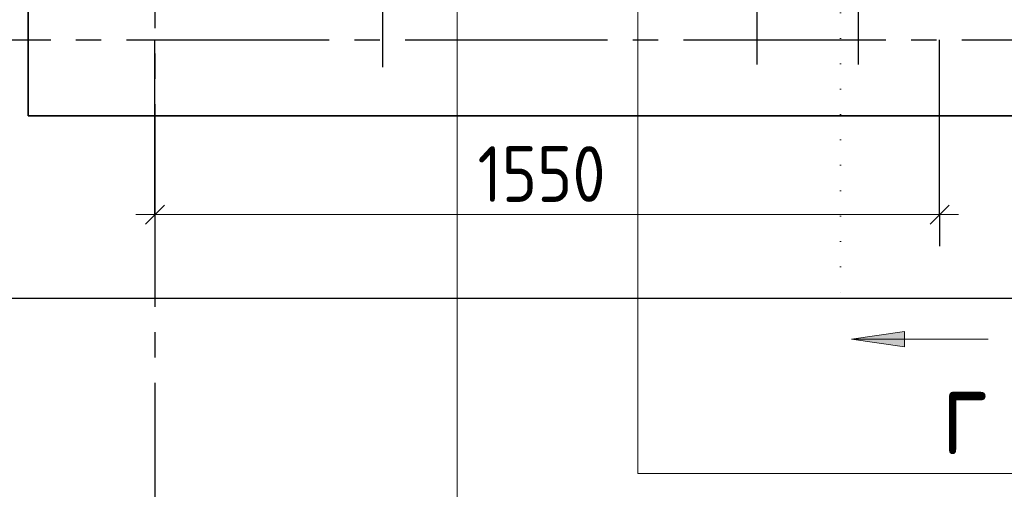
# Model space of a CAD drawing. Header units: millimetres. Extents: x 0 to 21005, y 0 to 14850.
# Tile 7 of 20: x 2322 to 4267, y 7964 to 8890. Entities that reach past the tile are written whole.
import ezdxf

# ---------------------------------------------------------------- set-up
doc = ezdxf.new("R2010")
doc.units = ezdxf.units.MM
doc.linetypes.add('______5', pattern=[550, 400, -50, 50, -50])
doc.linetypes.add('______9', pattern=[50, 0, -50])
for name, color, linetype, lineweight in [('Standard', 7, 'Continuous', 25), ('Общий01', 7, 'Continuous', 13), ('Размерная линия_ общее', 7, 'Continuous', 13), ('Текст_ общее', 7, 'Continuous', 25), ('Фоновоя арматура Х1', 7, 'Continuous', 25)]:
    doc.layers.add(name, color=color, linetype=linetype, lineweight=lineweight)
doc.layers.add('ЖБ Стена верхний уровень', color=7, linetype='Continuous', lineweight=25, true_color=0x006e00)
doc.layers.add('Оси', color=7, linetype='______5', true_color=0x656565)
doc.styles.add('ISOCPEUR', font='txt')

msp = doc.modelspace()

# ---------------------------------------------------------------- hatches: boundary and pattern name
at = {"layer": 'Общий01', "linetype": 'Continuous', "lineweight": 13, "transparency": 33554687}
msp.add_hatch(color=7, dxfattribs=at).paths.add_polyline_path([(4069.7, 8244.6), (3964.7, 8259.6), (4069.7, 8274.6)], flags=16)

# ---------------------------------------------------------------- linework, layer by layer
at = {"color": 7, "linetype": 'Continuous', "lineweight": 25, "transparency": 33554687}
for p, q in [((3778.6, 8801.5), (3778.7, 11124.7)), ((3778.6, 8801.5), (3778.7, 11124.7)), ((3978.6, 8801.5), (3978.7, 11124.7)), ((3978.6, 8801.5), (3978.7, 11124.7))]:
    msp.add_line(p, q, dxfattribs=at)
at = {"layer": 'Standard', "color": 254, "linetype": 'Continuous', "lineweight": 25, "true_color": 0xc4c4ff, "transparency": 33554687}
msp.add_lwpolyline([(1883, 8340.8), (9518.9, 8340.8), (9518.9, 12673.7), (1883, 12673.7), (1883, 8340.8)], dxfattribs=at)
at = {"layer": 'ЖБ Стена верхний уровень', "color": 7, "linetype": 'Continuous', "lineweight": 35, "transparency": 33554687}
for p, q in [((2338.6, 12573.7), (2338.6, 8700.5)), ((2338.6, 8700.5), (2588.6, 8700.5)), ((2588.6, 8700.5), (9418.9, 8700.5))]:
    msp.add_line(p, q, dxfattribs=at)
at = {"layer": 'Общий01', "color": 7, "linetype": '______9', "lineweight": 13, "transparency": 33554687}
msp.add_line((3943.1, 9755.2), (3943.1, 8336.4), dxfattribs=at)
at = {"layer": 'Общий01', "color": 7, "linetype": 'Continuous', "lineweight": 13, "transparency": 33554687}
for p, q in [((3964.7, 8259.6), (4069.7, 8274.6)), ((4069.7, 8274.6), (4069.7, 8244.6)), ((3964.7, 8259.6), (4234.7, 8259.6)), ((3964.7, 8259.6), (3964.7, 8259.6)), ((3964.7, 8259.6), (3964.7, 8259.6)), ((3964.7, 8259.6), (3964.7, 8259.6)), ((4069.7, 8244.6), (3964.7, 8259.6)), ((4069.7, 8259.6), (4077.2, 8259.6))]:
    msp.add_line(p, q, dxfattribs=at)
at = {"layer": 'Оси', "color": 8, "linetype": '______5', "lineweight": -3, "transparency": 33554687}
for p, q in [((2588.4, 12573.7), (2588.4, 6949.1)), ((1982.8, 8850.5), (9881.3, 8850.5))]:
    msp.add_line(p, q, dxfattribs=at)
at = {"layer": 'Размерная линия_ общее', "color": 253, "linetype": 'Continuous', "lineweight": -3, "true_color": 0xa0a0a0, "transparency": 33554687}
for p, q in [((2588.6, 8505.7), (2588.6, 8850.5)), ((2588.6, 8505.7), (2588.6, 8568.2)), ((4138.6, 8505.7), (4138.6, 8568.2)), ((2588.6, 8505.7), (2588.6, 8443.2)), ((4138.6, 8505.7), (4138.6, 8443.2))]:
    msp.add_line(p, q, dxfattribs=at)
at = {"layer": 'Размерная линия_ общее', "color": 7, "linetype": 'Continuous', "lineweight": 25, "transparency": 33554687}
for p, q in [((2569.9, 8487), (2607.4, 8524.5)), ((4119.9, 8487), (4157.4, 8524.5))]:
    msp.add_line(p, q, dxfattribs=at)
at = {"layer": 'Размерная линия_ общее', "color": 7, "linetype": 'Continuous', "lineweight": 13, "transparency": 33554687}
for p, q in [((2588.6, 8505.7), (2551.1, 8505.7)), ((2588.6, 8505.7), (4138.6, 8505.7)), ((4138.6, 8505.7), (4176.1, 8505.7))]:
    msp.add_line(p, q, dxfattribs=at)
at = {"layer": 'Размерная линия_ общее', "color": 253, "linetype": 'Continuous', "lineweight": -3, "true_color": 0xa0a0a0, "transparency": 33554687}
msp.add_lwpolyline([(4138.6, 8505.7), (4138.6, 8845.1), (4138.6, 8845.1), (4138.6, 8850.5)], dxfattribs=at)
at = {"layer": 'Текст_ общее', "color": 7, "linetype": 'Continuous', "lineweight": 13, "transparency": 33554687}
for points in [[(6512.9, 7994.8), (3542.9, 7994.8), (3542.9, 9264.8), (3373.1, 9460.5)], [(7374.1, 7761.6), (3185.5, 7761.6), (3185.5, 9081.6), (3038.6, 9199.1)]]:
    msp.add_lwpolyline(points, dxfattribs=at)
at = {"layer": 'Фоновоя арматура Х1', "color": 7, "linetype": 'Continuous', "lineweight": 25, "transparency": 33554687}
msp.add_line((3038.6, 12034.5), (3038.6, 8796.5), dxfattribs=at)

# ---------------------------------------------------------------- texts
at = {"layer": 'Общий01', "color": 7, "linetype": 'Continuous', "lineweight": 35, "transparency": 33554687, "insert": (4144.2, 8032.8), "char_height": 175, "width": 190.4, "attachment_point": 7, "style": 'ISOCPEUR'}
msp.add_mtext('\\W0.78;г', dxfattribs=at)
at = {"layer": 'Размерная линия_ общее', "color": 7, "linetype": 'Continuous', "lineweight": 25, "transparency": 33554687, "insert": (3226.1, 8530.7), "char_height": 110, "width": 333.451, "attachment_point": 7, "style": 'ISOCPEUR'}
msp.add_mtext('\\W0.87;1550', dxfattribs=at)

doc.saveas('drawing.dxf')
